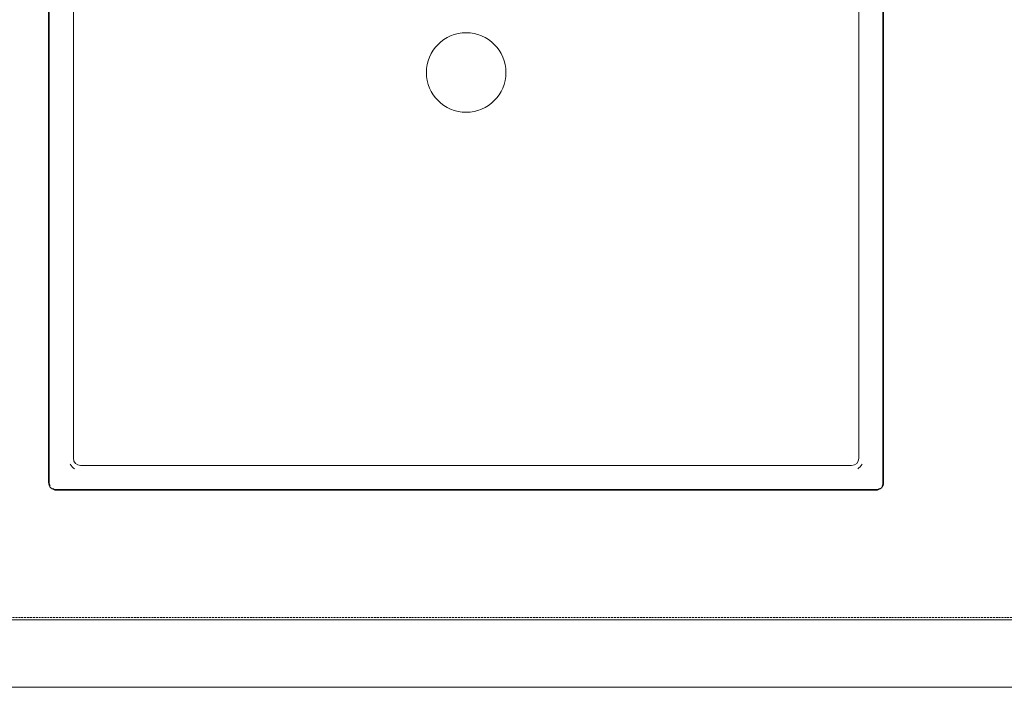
# Model space of a CAD drawing. Header units: millimetres. Extents: x -281 to 145437, y -16481 to 78869.
# Tile 206 of 256: x 27736 to 28144, y 39700 to 39977. Entities that reach past the tile are written whole.
import ezdxf

# ---------------------------------------------------------------- set-up
doc = ezdxf.new("R2010")
doc.units = ezdxf.units.MM
doc.linetypes.add('NLRS_Dash-0_6mm_Space-0_6mm_cpz', pattern=[1.2, 0.6, -0.6])
for name, color, linetype, lineweight in [('A--L$01A__Algemeen', 7, 'Continuous', 5), ('A--L74__VasteSanitaireVoorz', 1, 'Continuous', 5), ('A--L82__LosseGebruikersInvent', 1, 'Continuous', 5), ('A--L8__LosseInventaris', 1, 'Continuous', 5)]:
    doc.layers.add(name, color=color, linetype=linetype, lineweight=lineweight)

# ---------------------------------------------------------------- blocks, each defined once
blk = doc.blocks.new('NLRS_82_FU_UN_spoekbak_gen_kad - spoelbak dxbxh 900x1200x957-V195-L_80_ 11')
at = {"layer": 'A--L$01A__Algemeen'}
for p, q in [((-173.28, -492.32), (-173.28, -152.32)), ((173.28, -152.32), (173.28, -492.32)), ((170, -495.6), (-170, -495.6)), ((-572, -549.32), (572, -549.32)), ((0, -549.32), (-572, -549.32)), ((0, -549.32), (572, -549.32)), ((-600, -577.32), (600, -577.32))]:
    blk.add_line(p, q, dxfattribs=at)
for centre, start, end in [((-170, -492.32), 180, 270), ((170, -492.32), 270, 0)]:
    blk.add_arc(centre, 3.28, start, end, dxfattribs=at)
at = {"layer": 'A--L74__VasteSanitaireVoorz'}
for p, q in [((-173, -492.32), (-173, -152.32)), ((173, -152.32), (173, -492.32)), ((-163, -162.32), (-163, -482.32)), ((163, -482.32), (163, -162.32)), ((-160, -485.32), (160, -485.32)), ((170, -495.32), (-170, -495.32))]:
    blk.add_line(p, q, dxfattribs=at)
for centre, radius, start, end in [((0, -322.32), 16.5, 0, 180), ((0, -322.32), 16.5, 180, 360), ((-160, -482.32), 5, 210, 240), ((-160, -482.32), 3, 180, 270), ((160, -482.32), 3, 270, 0), ((160, -482.32), 5, 300, 330), ((-170, -492.32), 3, 180, 210), ((170, -492.32), 3, 330, 360), ((-170, -492.32), 3, 240, 270), ((170, -492.32), 3, 270, 300)]:
    blk.add_arc(centre, radius, start, end, dxfattribs=at)
blk = doc.blocks.new('NLRS_82_SE_LB_laboratorium apparaat space reservation_gen_cpz - lab apparaat_vloerniveau-57701539-L_80_ 11')
at = {"layer": 'A--L8__LosseInventaris', "linetype": 'NLRS_Dash-0_6mm_Space-0_6mm_cpz'}
for p, q in [((-350, -500), (-350, 500)), ((-350, 500), (-350, -500))]:
    blk.add_line(p, q, dxfattribs=at)

msp = doc.modelspace()

# ---------------------------------------------------------------- block references
at = {"layer": 'A--L82__LosseGebruikersInvent'}
msp.add_blockref('NLRS_82_FU_UN_spoekbak_gen_kad - spoelbak dxbxh 900x1200x957-V195-L_80_ 11', (27920.96, 40277.32), dxfattribs=at)
at = {"layer": 'A--L8__LosseInventaris', "linetype": 'NLRS_Dash-0_6mm_Space-0_6mm_cpz', "rotation": 89.99999999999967}
msp.add_blockref('NLRS_82_SE_LB_laboratorium apparaat space reservation_gen_cpz - lab apparaat_vloerniveau-57701539-L_80_ 11', (27920.96, 40079), dxfattribs=at)

doc.saveas('drawing.dxf')
